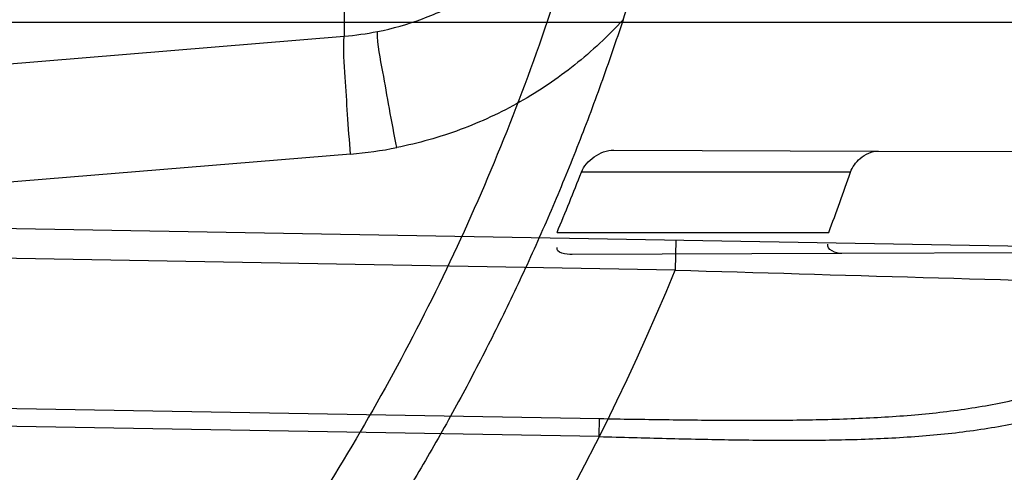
# Model space of a CAD drawing. Header units: millimetres. Extents: x 0 to 297, y 0 to 210.
# Tile 91 of 256: x 147.4958 to 147.5778, y 92.7791 to 92.8168. Entities that reach past the tile are written whole.
import ezdxf

# ---------------------------------------------------------------- set-up
doc = ezdxf.new("R2010")
doc.units = ezdxf.units.MM
doc.header["$LTSCALE"] = 16.335
doc.layers.get('0').update_dxf_attribs({"linetype": 'CONTINUOUS'})
for name, color, linetype in [('01_GLOBAL', 7, 'CONTINUOUS'), ('INTFCLR_1', 7, 'CONTINUOUS'), ('INTFCLR_144815', 7, 'CONTINUOUS')]:
    doc.layers.add(name, color=color, linetype=linetype)

msp = doc.modelspace()

# ---------------------------------------------------------------- linework, layer by layer
at = {"color": 7, "linetype": 'Continuous'}
msp.add_circle((148.0808034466, 92.1164639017), 1.9, dxfattribs=at)
at = {"color": 9, "linetype": 'Continuous'}
msp.add_arc((148.0808034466, 92.1164639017), 1.8756493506, 92.9674534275, 177.0325465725, dxfattribs=at)
at = {"layer": '01_GLOBAL', "color": 7, "linetype": 'Continuous'}
msp.add_circle((148.0808034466, 92.1164639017), 1.925, dxfattribs=at)
at = {"layer": 'INTFCLR_1', "color": 9, "linetype": 'Continuous'}
for p, q in [((147.5228425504, 92.83120839), (147.5228425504, 92.8154310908)), ((147.3506636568, 92.81660369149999), (147.6154042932, 92.81660369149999)), ((147.4667964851, 92.8107971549), (147.5228425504, 92.8154310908)), ((147.5452920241, 92.8059417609), (147.5673150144, 92.80586488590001)), ((147.5233651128, 92.80562048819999), (147.3556636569, 92.7917547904)), ((147.5649924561, 92.80410369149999), (147.5425809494, 92.80410369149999)), ((147.3731200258, 92.80156081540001), (147.5902832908, 92.7977702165)), ((147.5504046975, 92.7959659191), (147.3730763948, 92.79906119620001)), ((147.5405559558, 92.7991036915), (147.5631870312, 92.7991036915)), ((147.5504483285, 92.7984655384), (147.5504046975, 92.7959659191)), ((147.5642691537, 92.797331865), (147.5418237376, 92.79725351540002)), ((147.3556636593, 92.7868975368), (147.5440960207, 92.783605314)), ((147.5440698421, 92.7821069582), (147.3556636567, 92.7853990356)), ((147.5440698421, 92.7821069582), (147.5440960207, 92.783605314))]:
    msp.add_line(p, q, dxfattribs=at)
at = {"layer": 'INTFCLR_1', "color": 6, "linetype": 'Continuous'}
for p, q in [((147.5673150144, 92.80586488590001), (147.6062380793, 92.8057290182)), ((147.6037535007, 92.7974696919), (147.5642691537, 92.797331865))]:
    msp.add_line(p, q, dxfattribs=at)
for centre, radius, start, end in [((147.3556636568, 92.8766036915), 0.3017258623, 270, 90.00000002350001), ((147.3556636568, 92.8766036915), 0.2867456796, 270, 90.00000002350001), ((147.3636077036, 92.8766005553), 0.191993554, 341.8516144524, 356.8675753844), ((147.3557383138, 92.8768646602), 0.2005101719, 337.1813534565, 338.7228774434), ((147.3557153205, 92.8768445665), 0.2215584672, 339.4587291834, 340.8334907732)]:
    msp.add_arc(centre, radius, start, end, dxfattribs=at)
at = {"layer": 'INTFCLR_1', "color": 9, "linetype": 'Continuous'}
for centre, radius, start, end in [((147.5208724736, 92.839652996), 0.0243018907, 274.649888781, 281.199427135), ((147.5205258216, 92.83994415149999), 0.03444089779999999, 274.7288035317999, 281.1993408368), ((147.3556636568, 92.8766036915), 0.2107755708, 270.0000000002, 337.5066823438), ((147.9157044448, 104.7789490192), 11.9885501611, 268.2538865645, 268.4511225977)]:
    msp.add_arc(centre, radius, start, end, dxfattribs=at)
for points, knots in [([(147.6239207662, 92.7833025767), (147.6245143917, 92.7849178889), (147.625677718, 92.78817961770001), (147.6278942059, 92.7947943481), (147.6314905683, 92.8066675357), (147.6348253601, 92.820603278), (147.6370274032, 92.8330582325), (147.637953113, 92.83941797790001), (147.6384308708, 92.8430963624), (147.6395335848, 92.8523310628), (147.6406793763, 92.8681102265), (147.6404956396, 92.88672685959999), (147.639629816, 92.89879125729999), (147.6390851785, 92.90436193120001), (147.6386841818, 92.9080669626), (147.6374452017, 92.918066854), (147.6346320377, 92.9340794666), (147.6305782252, 92.9497128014), (147.6276786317, 92.9589915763), (147.6265880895, 92.96231049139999), (147.6249290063, 92.96719941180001), (147.621186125, 92.9774204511), (147.6147225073, 92.99242174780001), (147.6073615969, 93.00659423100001), (147.6022300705, 93.01531748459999), (147.59983173, 93.0192005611), (147.598238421, 93.02173172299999), (147.5939293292, 93.0283886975), (147.5867086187, 93.03860548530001), (147.5766787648, 93.0510431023), (147.5681834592, 93.0603660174), (147.5622490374, 93.0663251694), (147.5589678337, 93.0694802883), (147.5544151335, 93.07373538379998), (147.5480427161, 93.0793069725), (147.541144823, 93.084712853), (147.5367712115, 93.0878231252), (147.5346401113, 93.08925308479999), (147.533241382, 93.0901520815), (147.5319885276, 93.09091746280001), (147.5308874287, 93.09154948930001), (147.5299491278, 93.09203983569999), (147.5291251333, 93.09242738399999), (147.5284918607, 93.0926304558), (147.5279419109, 93.0927747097), (147.5276450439, 93.0924128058), (147.5279068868, 93.09190500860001), (147.528285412, 93.09126392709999), (147.528982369, 93.0903782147), (147.5299093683, 93.0892868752), (147.53099579, 93.0880857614), (147.5321866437, 93.08680384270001), (147.5339471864, 93.0849402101), (147.5364529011, 93.0823207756), (147.5411298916, 93.0774130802), (147.546237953, 93.07190717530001), (147.5508912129, 93.0666447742), (147.5537675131, 93.0632984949), (147.5583927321, 93.0578052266), (147.5654736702, 93.0489031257), (147.5747566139, 93.03595157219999), (147.581475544, 93.0253784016), (147.5858745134, 93.0178524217), (147.5888592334, 93.01255911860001), (147.5940084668, 93.0028972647), (147.6008853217, 92.9883069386), (147.605629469, 92.9761424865), (147.6078360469, 92.9698354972)], [0, 0, 0, 0, 0.0103792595, 0.0208842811, 0.0420721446, 0.0851858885, 0.1071984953, 0.1183380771, 0.123943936, 0.1295693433, 0.1744299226, 0.2192388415, 0.2417237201, 0.2473597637, 0.2529962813, 0.2641993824, 0.3081295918, 0.3509327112, 0.3614952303, 0.3667582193, 0.3720021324, 0.3926323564, 0.4323913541, 0.4704239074, 0.4888657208, 0.4934194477, 0.497950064, 0.5069039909, 0.5412450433, 0.5733438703, 0.6032118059, 0.6172673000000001, 0.6240601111, 0.6306649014, 0.6548506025, 0.6750843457, 0.6834913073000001, 0.6872123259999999, 0.6905622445, 0.6935176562, 0.6960693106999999, 0.6982084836, 0.6999280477, 0.7014829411, 0.7024060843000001, 0.7029587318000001, 0.7038763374, 0.7054334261, 0.7076628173, 0.7105600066, 0.714112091, 0.7174145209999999, 0.7211168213, 0.7295725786, 0.7392778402, 0.7620040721, 0.7748640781, 0.7816422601, 0.7886165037, 0.8181744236, 0.8502177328, 0.884679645, 0.8936796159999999, 0.902792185, 0.9213283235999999, 0.9597006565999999, 1, 1, 1, 1]), ([(147.5311764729, 93.0916036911), (147.5318287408, 93.0916035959), (147.5336257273, 93.09064726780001), (147.5357695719, 93.0894825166), (147.5378575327, 93.08815416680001), (147.540022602, 93.08673125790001), (147.5444669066, 93.0836295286), (147.5514777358, 93.0782474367), (147.5579605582, 93.07269628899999), (147.5625922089, 93.06845780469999), (147.5659282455, 93.06531718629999), (147.5719597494, 93.05938825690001), (147.580595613, 93.0501132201), (147.5907946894, 93.0377377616), (147.5981414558, 93.0275676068), (147.6025258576, 93.02094069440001), (147.60414614, 93.0184223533), (147.6065841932, 93.01456039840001), (147.6117989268, 93.0058880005), (147.6192817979, 92.99179533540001), (147.6258568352, 92.9768697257), (147.6296645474, 92.9666988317), (147.6313517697, 92.961835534), (147.6324604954, 92.9585349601), (147.6354073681, 92.94931094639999), (147.6395285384, 92.9337676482), (147.6423901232, 92.91783829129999), (147.6436501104, 92.9078915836), (147.6440578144, 92.90420708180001), (147.6446115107, 92.8986677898), (147.6454917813, 92.88667134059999), (147.6456786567, 92.8681563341), (147.6445135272, 92.85246501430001), (147.6433925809, 92.8432832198), (147.6429068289, 92.8396251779), (147.6419655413, 92.8333000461), (147.6397259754, 92.82091051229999), (147.6363346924, 92.80705067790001), (147.6326792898, 92.79524665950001), (147.6304259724, 92.7886688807), (147.6292433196, 92.78542534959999), (147.6286398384, 92.7838190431)], [0, 0, 0, 0, 0.0056084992, 0.016622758, 0.0214510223, 0.0268121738, 0.0389184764, 0.0680276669, 0.1027789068, 0.1122614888, 0.1220107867, 0.1421735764, 0.1849752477, 0.2309092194, 0.2799812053, 0.2927645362, 0.2992310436, 0.3057293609, 0.3320345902, 0.3862266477, 0.4428037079, 0.4721337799, 0.479586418, 0.4870651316, 0.5020714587, 0.5628449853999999, 0.6251697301, 0.6410581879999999, 0.6490513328, 0.6570434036, 0.6889243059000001, 0.7524504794, 0.8160576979, 0.8240355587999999, 0.8319861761, 0.8477866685, 0.8790166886, 0.9402183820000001, 0.9703167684, 0.9852456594, 1, 1, 1, 1]), ([(147.6078360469, 92.9698354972), (147.6101299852, 92.9632788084), (147.6142956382, 92.9498053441), (147.6182613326, 92.93248715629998), (147.6202192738, 92.9209208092), (147.6210065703, 92.9154643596), (147.6214994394, 92.91179284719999), (147.6227052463, 92.90167889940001), (147.623864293, 92.88500070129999), (147.6237011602, 92.86826331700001), (147.6230932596, 92.8580308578), (147.6228153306, 92.8542968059), (147.6223459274, 92.84873943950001), (147.6210514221, 92.8369058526), (147.6180380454, 92.81906424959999), (147.6143540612, 92.80424827), (147.6118533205, 92.7957452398), (147.6108389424, 92.79241084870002), (147.6090123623, 92.7866911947), (147.6051536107, 92.7756507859), (147.5989882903, 92.76060143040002), (147.5926455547, 92.7476790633), (147.588554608, 92.74013645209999), (147.5870705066, 92.7374761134), (147.5848652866, 92.73359496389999), (147.5801153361, 92.725595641), (147.5725777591, 92.71408438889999), (147.5633378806, 92.7015190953), (147.5566749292, 92.69332205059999), (147.5528339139, 92.6888229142), (147.551385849, 92.6871436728), (147.5489422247, 92.68435085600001), (147.5444265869, 92.6793230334), (147.5395205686, 92.6740995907), (147.5350750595, 92.669442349), (147.5324472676, 92.6667048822), (147.5302613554, 92.6642911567), (147.5288390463, 92.6627654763), (147.5269884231, 92.6599424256), (147.5301672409, 92.66119888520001), (147.5319512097, 92.6622736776), (147.5341146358, 92.6635994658), (147.5360112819, 92.6648736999), (147.5382932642, 92.66645580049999), (147.5413846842, 92.6687204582), (147.5453415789, 92.671795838), (147.5512543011, 92.676661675), (147.5565470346, 92.68140832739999), (147.5611780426, 92.68584954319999), (147.5644972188, 92.6891252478), (147.5704790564, 92.69529289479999), (147.5790048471, 92.7049106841), (147.5890158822, 92.7176983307), (147.5961841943, 92.72817403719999), (147.6004450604, 92.7349871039), (147.6020181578, 92.7375755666), (147.6043852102, 92.74154715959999), (147.6094401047, 92.750464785), (147.6166547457, 92.7649396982), (147.621618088, 92.77703676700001), (147.6239207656, 92.78330257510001)], [0, 0, 0, 0, 0.0419449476, 0.0850695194, 0.1071739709, 0.1127634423, 0.1183584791, 0.1295423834, 0.1742656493, 0.2191961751, 0.2304978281, 0.2361598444, 0.2418057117, 0.2641744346, 0.3080240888, 0.3509528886, 0.3562644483, 0.3615432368, 0.3719979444, 0.3925183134, 0.4321501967, 0.4701192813, 0.4793724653, 0.4839620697, 0.48851378, 0.5063269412, 0.5401307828, 0.5715496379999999, 0.6004673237, 0.6038923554, 0.6072711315, 0.6138564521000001, 0.6263016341, 0.6480618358, 0.6572019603, 0.6650284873, 0.6713159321, 0.6759369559, 0.6799952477, 0.6841765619, 0.6887949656, 0.6950107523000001, 0.6986911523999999, 0.7027318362, 0.7117342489, 0.7218512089, 0.7329803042, 0.7579718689, 0.7647510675, 0.7717251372, 0.7861300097, 0.8166264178, 0.8492835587, 0.8841348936, 0.8932111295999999, 0.8978052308, 0.9024247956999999, 0.92112918, 0.9596906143, 1, 1, 1, 1]), ([(147.5311764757, 92.6616036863), (147.5310781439, 92.6616036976), (147.5308373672, 92.6616511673), (147.5308497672, 92.6620839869), (147.5311074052, 92.66252928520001), (147.5315528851, 92.66319115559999), (147.5322318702, 92.6640149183), (147.5335407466, 92.6654986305), (147.5355593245, 92.6676144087), (147.5383533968, 92.67047263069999), (147.5428736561, 92.67507601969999), (147.5478811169, 92.68027873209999), (147.5524841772, 92.6852758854), (147.5549756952, 92.68805332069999), (147.5564519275, 92.6897231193), (147.5603658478, 92.69419510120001), (147.5671547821, 92.70234315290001), (147.5765732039, 92.71484082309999), (147.5842592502, 92.7262958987), (147.5891039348, 92.7342592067), (147.5913524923, 92.7381219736), (147.5928653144, 92.74076896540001), (147.5970335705, 92.74827048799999), (147.6034974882, 92.7611245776), (147.6097854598, 92.7761068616), (147.6137211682, 92.7870999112), (147.6155837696, 92.7927940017), (147.6166180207, 92.7961131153), (147.6191666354, 92.8045735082), (147.6229221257, 92.8193173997), (147.6259956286, 92.83708214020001), (147.6273158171, 92.8488648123), (147.6277944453, 92.8543974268), (147.6280778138, 92.8581145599), (147.6286975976, 92.86830028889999), (147.6288639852, 92.8849640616), (147.6276820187, 92.90156740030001), (147.6264527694, 92.9116340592), (147.6259502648, 92.9152888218), (147.6251474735, 92.9207210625), (147.6231505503, 92.93223826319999), (147.6191057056, 92.949481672), (147.6148598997, 92.9628870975), (147.6125223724, 92.96940981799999)], [0, 0, 0, 0, 0.0008731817, 0.001718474, 0.0032338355, 0.0055641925, 0.0087322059, 0.0127298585, 0.0231213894, 0.0346993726, 0.0482226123, 0.08041255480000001, 0.0988155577, 0.1085507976, 0.1135449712, 0.1186069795, 0.1613231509, 0.207686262, 0.2575123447, 0.2837454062, 0.2904461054, 0.2972015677, 0.3108182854, 0.366650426, 0.4248609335, 0.4549769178, 0.4703146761, 0.4780576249, 0.4858477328, 0.5487775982, 0.6130123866, 0.6457680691, 0.6540347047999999, 0.6623246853, 0.6788711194, 0.7446474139, 0.8101273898, 0.8265053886, 0.8346996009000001, 0.8428861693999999, 0.8752668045, 0.9384714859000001, 1, 1, 1, 1]), ([(147.5255924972, 92.81581388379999), (147.5268736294, 92.8160676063), (147.5294017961, 92.8167842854), (147.5329733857, 92.8184550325), (147.536242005, 92.8206805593), (147.5381627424, 92.8224957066), (147.539046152, 92.823473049)], [0, 0, 0, 0, 0.2490434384, 0.4985367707, 0.7487806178, 1, 1, 1, 1]), ([(147.5460501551, 92.81679859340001), (147.5448120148, 92.8154425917), (147.5421205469, 92.8129233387), (147.5375447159, 92.80983519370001), (147.5325455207, 92.8075131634), (147.5290081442, 92.8065142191), (147.5272150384, 92.8061590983)], [0, 0, 0, 0, 0.2506465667, 0.5007612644, 0.7504856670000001, 1, 1, 1, 1]), ([(147.5272150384, 92.8061590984), (147.527001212, 92.8072400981), (147.5265868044, 92.8093347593), (147.526064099, 92.81254915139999), (147.5255924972, 92.8146827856), (147.5255924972, 92.81581388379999)], [0, 0, 0, 0, 0.3375785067, 0.6534903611, 1, 1, 1, 1]), ([(147.5233651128, 92.80562048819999), (147.5232742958, 92.8067202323), (147.5230984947, 92.8088527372), (147.5229408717, 92.8121170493), (147.5227143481, 92.8143002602), (147.5228425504, 92.8154310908)], [0, 0, 0, 0, 0.3368677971, 0.65257361, 1, 1, 1, 1]), ([(147.5440698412, 92.7821069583), (147.5450052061, 92.7820796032), (147.5468712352, 92.7820270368), (147.5505729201, 92.78193175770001), (147.5551408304, 92.78183506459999), (147.5596668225, 92.7817933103), (147.5632359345, 92.7818208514), (147.5667073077, 92.7818995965), (147.5709174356, 92.7821132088), (147.5750233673, 92.7825584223), (147.5781779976, 92.78310034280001), (147.5811791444, 92.7837658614), (147.5847632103, 92.7848741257), (147.5881232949, 92.7864422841), (147.590611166, 92.7879780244), (147.5929841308, 92.7897151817), (147.5951645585, 92.7917521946), (147.5971370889, 92.79404648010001), (147.5990320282, 92.7965825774), (147.6011681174, 92.80009690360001), (147.6029717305, 92.8038956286), (147.6042619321, 92.8071188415), (147.6054618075, 92.81048993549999), (147.6062288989, 92.8130780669), (147.606685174, 92.8148271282)], [0, 0, 0, 0, 0.0352844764, 0.0703893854, 0.1396239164, 0.207562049, 0.241046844, 0.2742025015, 0.338485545, 0.3999488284, 0.4297887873, 0.4591358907, 0.5158255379, 0.570881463, 0.5984070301, 0.6259627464, 0.6816732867, 0.7104019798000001, 0.739984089, 0.8009583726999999, 0.8651010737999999, 0.8983203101, 0.9318417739, 1, 1, 1, 1]), ([(147.5440960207, 92.783605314), (147.5450085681, 92.7835893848), (147.5468289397, 92.7835592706), (147.550439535, 92.7835072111), (147.5548943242, 92.783461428), (147.5593074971, 92.7834655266), (147.5627871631, 92.78352520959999), (147.5661719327, 92.7836320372), (147.5702774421, 92.7838726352), (147.5742812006, 92.78433079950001), (147.5773584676, 92.78487201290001), (147.5802872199, 92.78552824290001), (147.5837849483, 92.7866093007), (147.5870688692, 92.78812380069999), (147.5895039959, 92.7896015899), (147.5918252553, 92.7912670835), (147.5939626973, 92.79321708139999), (147.5959009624, 92.7954124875), (147.5977615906, 92.79783276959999), (147.5998633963, 92.8011842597), (147.601644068, 92.8048097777), (147.6029197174, 92.8078839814), (147.6041063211, 92.81109537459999), (147.6048675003, 92.8135623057), (147.6053207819, 92.8152297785)], [0, 0, 0, 0, 0.0354711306, 0.0707575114, 0.14033856, 0.2086125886, 0.242264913, 0.2755899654, 0.3402220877, 0.4020491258, 0.4320758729, 0.46161465, 0.5186626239, 0.5740151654, 0.6016454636, 0.6292656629, 0.6849556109, 0.713590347, 0.743019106, 0.8035158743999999, 0.8669685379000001, 0.8997725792, 0.9328427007, 1, 1, 1, 1]), ([(147.6286398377, 92.7838190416), (147.6262971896, 92.77758353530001), (147.6212466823, 92.7655438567), (147.6139124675, 92.75115066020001), (147.6087756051, 92.74228519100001), (147.6063693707, 92.7383353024), (147.6047696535, 92.73576002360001), (147.6004343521, 92.7289779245), (147.593140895, 92.7185503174), (147.5829609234, 92.7058269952), (147.5742940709, 92.6962590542), (147.5682143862, 92.69012306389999), (147.5648397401, 92.68686264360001), (147.5601283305, 92.68243898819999), (147.554745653, 92.6777121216), (147.5487350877, 92.6728666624), (147.544713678, 92.66980354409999), (147.541566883, 92.667543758), (147.5392555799, 92.66597146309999), (147.5366540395, 92.6642566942), (147.5340672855, 92.6627785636), (147.5317988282, 92.66160361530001), (147.5311764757, 92.6616036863)], [0, 0, 0, 0, 0.1254392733, 0.2455954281, 0.3039386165, 0.3183545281, 0.3326935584, 0.3610298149, 0.4699340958, 0.5721292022, 0.6676979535, 0.7128867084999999, 0.7347758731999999, 0.7560605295, 0.8345894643, 0.86959304, 0.9014329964, 0.9297831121, 0.9425142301, 0.954114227, 0.9882800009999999, 1, 1, 1, 1])]:
    msp.add_open_spline(points, degree=3, knots=knots, dxfattribs=at)
at = {"layer": 'INTFCLR_1', "color": 6, "linetype": 'Continuous'}
for points, knots in [([(147.5524190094, 93.0916036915), (147.5518087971, 93.0916036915), (147.5529114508, 93.08950324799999), (147.5538583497, 93.08834455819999), (147.5554058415, 93.0863113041), (147.5573153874, 93.0840115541), (147.5597564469, 93.0810765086), (147.5626098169, 93.0776680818), (147.5656703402, 93.073960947), (147.5686923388, 93.0702356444), (147.571505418, 93.0666872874), (147.5740879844, 93.06335701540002), (147.5764364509, 93.0602594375), (147.5785589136, 93.05739951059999), (147.5804701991, 93.0547707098), (147.5821890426, 93.05236174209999), (147.5837330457, 93.05015870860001), (147.5851142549, 93.0481557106), (147.5863481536, 93.04633959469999), (147.5874498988, 93.04469533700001), (147.5884368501, 93.0432038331), (147.5893145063, 93.04186262), (147.590301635, 93.0403384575), (147.5913416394, 93.03871140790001), (147.5924164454, 93.0370044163), (147.5934051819, 93.03541431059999), (147.5944675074, 93.0336832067), (147.5954727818, 93.0320194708), (147.5963989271, 93.0304656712), (147.5972040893, 93.0291000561), (147.5980924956, 93.0275744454), (147.5990691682, 93.0258742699), (147.6001439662, 93.02397450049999), (147.6013258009, 93.02184928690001), (147.6026254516, 93.0194658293), (147.6040567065, 93.016782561), (147.6056293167, 93.01375936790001), (147.6073520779, 93.0103498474), (147.6092357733, 93.0064972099), (147.6112959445, 93.00212210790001), (147.6135459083, 92.9971289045), (147.6159975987, 92.99139551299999), (147.6186600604, 92.9847751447), (147.621540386, 92.9770580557), (147.6245995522, 92.96806700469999), (147.6276353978, 92.9580497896), (147.6304347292, 92.9474285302), (147.6328479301, 92.9366846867), (147.6348548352, 92.9259114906), (147.6364550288, 92.91515159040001), (147.6376568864, 92.9044033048), (147.6384643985, 92.8936919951), (147.6388848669, 92.883007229), (147.638923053, 92.8723658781), (147.6385832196, 92.8617581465), (147.6378679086, 92.85118540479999), (147.6367790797, 92.8406561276), (147.6353146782, 92.8301491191), (147.6334744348, 92.81967840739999), (147.6312492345, 92.80922126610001), (147.6286373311, 92.7987909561), (147.6256726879, 92.7885321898), (147.6225298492, 92.77894344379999), (147.6194333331, 92.7704309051), (147.6165578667, 92.7631606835), (147.613914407, 92.756913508), (147.6114912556, 92.751504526), (147.6092772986, 92.74679278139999), (147.6072566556, 92.7426627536), (147.6054148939, 92.7390284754), (147.6037381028, 92.7358200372), (147.6022167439, 92.7329849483), (147.6008394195, 92.7304773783), (147.5995919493, 92.72825221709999), (147.5984619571, 92.7262722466), (147.5974378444, 92.724505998), (147.5965123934, 92.7229325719), (147.5956788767, 92.7215330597), (147.5947260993, 92.71995062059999), (147.5936842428, 92.71824390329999), (147.5924549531, 92.71626272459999), (147.5913949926, 92.7145809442), (147.5904087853, 92.71303704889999), (147.5895314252, 92.7116777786), (147.5885421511, 92.7101629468), (147.5874297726, 92.7084808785), (147.5861816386, 92.706620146), (147.5847816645, 92.7045655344), (147.5832139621, 92.7023025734), (147.5814607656, 92.69981828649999), (147.5795082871, 92.69710583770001), (147.5773377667, 92.6941536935), (147.5749300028, 92.69095159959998), (147.5722786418, 92.6875081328), (147.5693828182, 92.6838337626), (147.5662651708, 92.67997262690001), (147.5630841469, 92.6761093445), (147.5601062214, 92.67254834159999), (147.5575479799, 92.66947614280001), (147.5555504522, 92.6670757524), (147.5539276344, 92.6649548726), (147.5529496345, 92.6637602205), (147.5517963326, 92.66160369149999), (147.5524190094, 92.66160369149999)], [0, 0, 0, 0, 0.0038604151, 0.0075016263, 0.0124785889, 0.0188917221, 0.0268498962, 0.0364677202, 0.04706947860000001, 0.0572444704, 0.0668187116, 0.0757144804, 0.08390538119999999, 0.0914099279, 0.098245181, 0.1044667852, 0.1101313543, 0.1152642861, 0.1198589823, 0.1240215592, 0.1277856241, 0.1311734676, 0.1341617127, 0.1392736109, 0.1433897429, 0.1469230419, 0.1511192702, 0.1562389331, 0.1592204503, 0.1625628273, 0.1662680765, 0.1703891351, 0.1749670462, 0.1800766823, 0.185772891, 0.1921413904, 0.1993155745, 0.2073310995, 0.2163076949, 0.2264451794, 0.2379233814, 0.250953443, 0.2658909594, 0.2830621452, 0.3030578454, 0.3259639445, 0.3492662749, 0.372530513, 0.3956109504, 0.4185782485, 0.4413347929, 0.4640172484, 0.48651927, 0.5089682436, 0.5313242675, 0.553647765, 0.5759939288, 0.5982772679, 0.6207473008, 0.6432362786, 0.6658996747, 0.6887559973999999, 0.7107777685, 0.7297237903, 0.7460531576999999, 0.7602331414, 0.7726347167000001, 0.7835467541, 0.7931663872, 0.8017211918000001, 0.8093215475, 0.8160683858, 0.8220758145, 0.8274205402, 0.8322066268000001, 0.8364980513, 0.8403368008, 0.8437547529, 0.8468031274, 0.8520223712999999, 0.8564046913, 0.8615533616, 0.8645986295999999, 0.8679945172, 0.8717882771, 0.8760445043, 0.8807522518, 0.8859628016, 0.8917731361, 0.8981681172, 0.9051985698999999, 0.9129160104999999, 0.9213486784, 0.9305434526, 0.9404096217, 0.9509435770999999, 0.9619432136, 0.9720502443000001, 0.9803711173, 0.9870628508, 0.9922716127, 0.99606073, 1, 1, 1, 1]), ([(147.5524190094, 92.66160369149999), (147.5531143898, 92.66160369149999), (147.5543203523, 92.6624163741), (147.5561744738, 92.6635325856), (147.5583002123, 92.66507723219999), (147.560928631, 92.6670898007), (147.5640582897, 92.6696593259), (147.5675074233, 92.6726544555), (147.5710070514, 92.6758564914), (147.574310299, 92.6790215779), (147.5773371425, 92.6820373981), (147.5800923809, 92.6848835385), (147.5825889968, 92.6875456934), (147.5848455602, 92.6900206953), (147.5868773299, 92.69230773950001), (147.5887011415, 92.69440843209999), (147.5903405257, 92.6963368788), (147.5918089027, 92.69809721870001), (147.59312239, 92.69969855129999), (147.5942950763, 92.7011505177), (147.5953447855, 92.7024683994), (147.5962981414, 92.7036803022), (147.5972372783, 92.7048876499), (147.5982377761, 92.70618954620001), (147.5992999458, 92.7075906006), (147.6003509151, 92.70899661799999), (147.6013832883, 92.71039607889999), (147.6024574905, 92.7118722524), (147.6036466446, 92.7135309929), (147.6049757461, 92.71541616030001), (147.6064609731, 92.7175638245), (147.6081179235, 92.7200131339), (147.6099603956, 92.72280467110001), (147.6120026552, 92.725988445), (147.6142665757, 92.7296344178), (147.6167734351, 92.73382309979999), (147.6195429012, 92.73865281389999), (147.6225956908, 92.7442536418), (147.6259494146, 92.7507780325), (147.6296263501, 92.7584542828), (147.6335547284, 92.7673916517), (147.6374822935, 92.777309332), (147.6411546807, 92.7877658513), (147.6444163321, 92.7983650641), (147.6472390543, 92.8090034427), (147.6496322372, 92.81966957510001), (147.6515947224, 92.830307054), (147.6531423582, 92.84094476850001), (147.6542785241, 92.8515373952), (147.6550140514, 92.86210180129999), (147.655355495, 92.8726275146), (147.6553083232, 92.8831163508), (147.6548760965, 92.8935745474), (147.6540611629, 92.9039954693), (147.6528633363, 92.9143835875), (147.6512816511, 92.9247373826), (147.649316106, 92.935041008), (147.6469588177, 92.94531754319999), (147.6442058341, 92.9555541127), (147.6410435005, 92.9657625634), (147.6374805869, 92.97589100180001), (147.6336594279, 92.98555735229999), (147.6298256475, 92.9943126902), (147.6262354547, 93.0018480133), (147.6229615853, 93.0082575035), (147.6199846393, 93.0137592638), (147.617284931, 93.01850609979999), (147.6148405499, 93.0226260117), (147.6126315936, 93.0262165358), (147.6106351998, 93.029359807), (147.6088346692, 93.032115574), (147.6072125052, 93.0345383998), (147.6057564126, 93.0366668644), (147.6044486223, 93.0385420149), (147.6032796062, 93.0401903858), (147.6022307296, 93.04164776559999), (147.6012884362, 93.0429399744), (147.6003875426, 93.0441606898), (147.599451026, 93.0454152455), (147.5984191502, 93.0467800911), (147.5973563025, 93.048166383), (147.5962900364, 93.04953808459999), (147.5952102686, 93.0509094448), (147.5940251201, 93.0523937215), (147.5927013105, 93.0540257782), (147.5912185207, 93.05582248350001), (147.5895625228, 93.05779146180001), (147.5877136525, 93.05994306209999), (147.5856554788, 93.0622827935), (147.583366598, 93.0648176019), (147.5808303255, 93.0675463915), (147.5780323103, 93.07046241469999), (147.5749547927, 93.0735545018), (147.5715984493, 93.0767954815), (147.5680191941, 93.0800963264), (147.5644644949, 93.08320501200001), (147.5612102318, 93.085894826), (147.5584715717, 93.08800309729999), (147.5562664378, 93.089614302), (147.5543599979, 93.09076625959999), (147.5531273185, 93.0916036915), (147.5524190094, 93.0916036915)], [0, 0, 0, 0, 0.0042187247, 0.0081401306, 0.0133978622, 0.0200459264, 0.0282638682, 0.0379443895, 0.0477615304, 0.05703690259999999, 0.0656973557, 0.0736821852, 0.0810680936, 0.0878383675, 0.0940009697, 0.0996271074, 0.1047154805, 0.1093563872, 0.1135342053, 0.1172803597, 0.1206792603, 0.1237557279, 0.1266349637, 0.1299589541, 0.1337168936, 0.1373013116, 0.1406085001, 0.1442672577, 0.148377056, 0.1529904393, 0.1582606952, 0.164218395, 0.1709303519, 0.1785521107, 0.1871652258, 0.1969659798, 0.2081658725, 0.2209392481, 0.2356613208, 0.2526660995, 0.2725685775, 0.2948769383, 0.3173640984, 0.3397873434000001, 0.3621386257, 0.3841211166, 0.4060891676, 0.4277469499, 0.4493218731, 0.470705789, 0.4919793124, 0.5131981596, 0.5343255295, 0.5554668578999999, 0.5765984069, 0.5977513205, 0.6189954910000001, 0.6402209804, 0.6617015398, 0.6832900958, 0.7050415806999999, 0.7268239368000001, 0.7463339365, 0.7630160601, 0.7774553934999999, 0.7899931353, 0.8009638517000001, 0.8105830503, 0.8190545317, 0.8265380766, 0.8331730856, 0.8390248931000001, 0.8442268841, 0.8488182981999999, 0.8528943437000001, 0.8564866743, 0.8597116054, 0.8625968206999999, 0.8656908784, 0.8692094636, 0.8729771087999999, 0.8762884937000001, 0.879749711, 0.8835661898, 0.8878115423, 0.8924986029, 0.8976989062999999, 0.9034198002, 0.9097088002, 0.9166034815, 0.9241390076, 0.9323094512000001, 0.9411199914, 0.9506041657, 0.9606137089, 0.9706541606, 0.9792553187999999, 0.9862062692, 0.9916647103, 0.9957028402, 1, 1, 1, 1]), ([(147.3556636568, 93.0628981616), (147.3593784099, 93.0630505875), (147.3668190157, 93.0631325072), (147.3779643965, 93.06258836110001), (147.3890774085, 93.06137488), (147.4001528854, 93.05948748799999), (147.4111257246, 93.0569261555), (147.4217583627, 93.05375460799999), (147.4321569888, 93.04997292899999), (147.4423175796, 93.0455845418), (147.4523615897, 93.0405071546), (147.4620791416, 93.0348335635), (147.4714308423, 93.0285879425), (147.4803857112, 93.0217931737), (147.4889108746, 93.0144745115), (147.4969786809, 93.006656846), (147.5045579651, 92.9983717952), (147.5116230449, 92.9896477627), (147.5181444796, 92.9805235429), (147.5241035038, 92.9710286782), (147.5294813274, 92.96119369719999), (147.5342574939, 92.95105629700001), (147.5384131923, 92.9406595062), (147.5419364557, 92.9300373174), (147.5448170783, 92.9192224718), (147.5470449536, 92.90825211), (147.5486113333, 92.8971679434), (147.5495102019, 92.8860147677), (147.5497390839, 92.8748392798), (147.5492991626, 92.8636809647), (147.548193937, 92.85257658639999), (147.5464275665, 92.8415592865), (147.5440063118, 92.8306672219), (147.54093851, 92.81993868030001), (147.5372359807, 92.8094150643), (147.5329137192, 92.79913768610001), (147.5279896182, 92.7891448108), (147.5224805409, 92.77946730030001), (147.5164087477, 92.770142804), (147.5097968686, 92.7612036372), (147.5026699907, 92.75268027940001), (147.4950470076, 92.7445947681), (147.4869609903, 92.73698271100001), (147.4784363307, 92.72986534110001), (147.4695078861, 92.7232709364), (147.4602055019, 92.7172218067), (147.4505665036, 92.71174038), (147.4406349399, 92.7068491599), (147.4306493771, 92.702648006), (147.4209252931, 92.6991999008), (147.4118952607, 92.6965311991), (147.4037200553, 92.6945360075), (147.3964382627, 92.6930808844), (147.3895220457, 92.69196609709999), (147.382373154, 92.6910812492), (147.3744248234, 92.6904217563), (147.3654192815, 92.690082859), (147.3590572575, 92.6901699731), (147.3556636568, 92.6903092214)], [0, 0, 0, 0, 0.0185657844, 0.0371317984, 0.05569073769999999, 0.0743563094, 0.09320240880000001, 0.1119235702, 0.129729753, 0.1484268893, 0.1671582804, 0.1858963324, 0.2045840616, 0.2232805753, 0.241995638, 0.2606572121, 0.2793460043, 0.298034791, 0.3166822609, 0.3353170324, 0.3539796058, 0.3726237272, 0.3912431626, 0.4098577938, 0.4284754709, 0.4470981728, 0.4657246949, 0.4843423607, 0.5029403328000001, 0.5215094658, 0.5400731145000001, 0.5586325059, 0.5771954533, 0.5957587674, 0.6143211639, 0.6328711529, 0.651401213, 0.6699184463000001, 0.6884460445, 0.7069331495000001, 0.7254085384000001, 0.7438945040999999, 0.7623917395, 0.7808314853, 0.7993176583, 0.8177869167, 0.8362093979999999, 0.8546575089, 0.8730374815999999, 0.8902753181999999, 0.9061521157, 0.9200376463, 0.9322836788, 0.9432240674, 0.9550134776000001, 0.9682465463, 0.9830392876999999, 1, 1, 1, 1]), ([(147.5460501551, 92.81679859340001), (147.5454631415, 92.8150077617), (147.5442363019, 92.8114431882), (147.5422394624, 92.8061530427), (147.5400877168, 92.80092401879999), (147.5377829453, 92.7957606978), (147.5353271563, 92.7906675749), (147.5327224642, 92.78564903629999), (147.5299711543, 92.780709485), (147.5270755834, 92.7758531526), (147.5240383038, 92.7710843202), (147.520861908, 92.7664070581), (147.5175492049, 92.7618255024), (147.5141030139, 92.7573435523), (147.510526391, 92.7529651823), (147.5068223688, 92.7486941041), (147.5029942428, 92.74453411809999), (147.4990452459, 92.7404887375), (147.4949789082, 92.7365615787), (147.4907986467, 92.7327559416), (147.4865082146, 92.7290752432), (147.4821112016, 92.7255225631), (147.4776115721, 92.72210110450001), (147.4730130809, 92.7188137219), (147.4683198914, 92.7156633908), (147.4635359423, 92.71265275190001), (147.4586655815, 92.7097845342), (147.453712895, 92.70706113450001), (147.4486822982, 92.704484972), (147.4435780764, 92.7020582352), (147.4384047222, 92.69978305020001), (147.4331666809, 92.6976613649), (147.4278684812, 92.69569500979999), (147.4225147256, 92.6938856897), (147.417110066, 92.6922349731), (147.4116591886, 92.6907442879), (147.4061668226, 92.6894149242), (147.4006377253, 92.6882480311), (147.3950766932, 92.6872446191), (147.3894885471, 92.68640555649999), (147.3838781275, 92.6857315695), (147.3782502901, 92.6852232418), (147.3726099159, 92.6848810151), (147.3669618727, 92.6847051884), (147.3613111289, 92.6846959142), (147.3575452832, 92.68480078), (147.3556636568, 92.684880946)], [0, 0, 0, 0, 0.0227356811, 0.0454710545, 0.0682062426, 0.09094098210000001, 0.1136756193, 0.1364096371, 0.1591436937, 0.1818769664, 0.2046103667, 0.2273428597, 0.2500755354, 0.2728072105, 0.2955391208, 0.3182699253, 0.3410011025, 0.3637310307, 0.3864614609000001, 0.4091905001, 0.4319201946, 0.4546483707, 0.4773773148, 0.5001046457, 0.5228327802, 0.5455591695, 0.5682859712, 0.5910108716, 0.6137361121, 0.6364602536, 0.6591836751, 0.681906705, 0.7046293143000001, 0.7273515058, 0.750073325, 0.77279473, 0.7955158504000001, 0.8182366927, 0.8409573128, 0.8636777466, 0.886398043, 0.9091183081, 0.9318386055, 0.9545589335, 0.9772794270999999, 1, 1, 1, 1]), ([(147.5425809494, 92.80410369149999), (147.5427829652, 92.80462251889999), (147.5435853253, 92.80551760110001), (147.5447140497, 92.8059437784), (147.5452920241, 92.8059417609)], [0, 0, 0, 0, 0.4906550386, 1, 1, 1, 1]), ([(147.5649924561, 92.80410369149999), (147.5651455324, 92.8045441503), (147.5657666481, 92.8053930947), (147.5667692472, 92.805866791), (147.5673150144, 92.80586488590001)], [0, 0, 0, 0, 0.4607390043, 1, 1, 1, 1])]:
    msp.add_open_spline(points, degree=3, knots=knots, dxfattribs=at)
for points in [[(147.5418237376, 92.79725351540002), (147.5413659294, 92.7972519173), (147.5404014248, 92.7974119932), (147.5405789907, 92.7978339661)], [(147.5642691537, 92.797331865), (147.5638012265, 92.7973302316), (147.5629463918, 92.7976863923), (147.5631105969, 92.7981245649)]]:
    msp.add_open_spline(points, degree=3, dxfattribs=at)
at = {"layer": 'INTFCLR_144815', "color": 6, "linetype": 'Continuous'}
for radius in [0.3190566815, 0.3040475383]:
    msp.add_circle((147.3556636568, 92.8766036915), radius, dxfattribs=at)
for radius, start, end in [(0.4398395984, 313.9937911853, 154.5150993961), (0.3305190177, 45.0000000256, 314.9999999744), (0.329927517, 44.99999995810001, 315.0000000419), (0.3294494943, 44.99999997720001, 315.0000000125), (0.3241269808, 308.490992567, 51.50900743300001)]:
    msp.add_arc((147.3556636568, 92.8766036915), radius, start, end, dxfattribs=at)
at = {"layer": 'INTFCLR_144815', "color": 9, "linetype": 'Continuous'}
for centre, radius, start, end in [((147.3556636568, 92.8766036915), 0.4080560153, 292.4997540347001, 54.0964566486), ((147.3556636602, 92.8766036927), 0.3681108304, 292.4997540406, 16.610836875)]:
    msp.add_arc(centre, radius, start, end, dxfattribs=at)
at = {"layer": 'INTFCLR_144815', "color": 6, "linetype": 'Continuous'}
for points, knots in [([(147.6430286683, 92.8766036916), (147.6430286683, 92.87365185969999), (147.6429418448, 92.8677449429), (147.6425510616, 92.8588860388), (147.6418988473, 92.850026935), (147.6409832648, 92.8411683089), (147.6398024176, 92.8323115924), (147.6383542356, 92.823459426), (147.63663577, 92.8146158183), (147.6346446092, 92.8057865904), (147.6323800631, 92.7969797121), (147.6298403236, 92.7882070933), (147.6270278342, 92.7794826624), (147.6239451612, 92.7708246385), (147.6206006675, 92.76225608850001), (147.6170056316, 92.7538045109), (147.6131791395, 92.74550420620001), (147.6091475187, 92.7373952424), (147.6049462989, 92.7295251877), (147.6006219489, 92.72194611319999), (147.5962311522, 92.7147136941), (147.5918401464, 92.70788457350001), (147.5875209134, 92.7015108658), (147.5833466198, 92.6956354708), (147.5793849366, 92.6902872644), (147.5756928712, 92.6854776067), (147.5723132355, 92.681202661), (147.569272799, 92.6774445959), (147.5665878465, 92.6741754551), (147.5642575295, 92.6713602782), (147.5622827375, 92.6689721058), (147.5606428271, 92.6669506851), (147.5593543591, 92.6653473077), (147.5583339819, 92.66391942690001), (147.5576676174, 92.6630872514), (147.5570414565, 92.66160369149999), (147.5574681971, 92.66160369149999)], [0, 0, 0, 0, 0.0374136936, 0.0748639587, 0.1123780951, 0.1499879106, 0.1877264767, 0.2256114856, 0.2636616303, 0.3018965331, 0.3403130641, 0.3789003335, 0.4176356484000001, 0.4564792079, 0.4953691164, 0.5342020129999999, 0.5728718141, 0.611197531, 0.6489667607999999, 0.6859303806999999, 0.721782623, 0.7561939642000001, 0.788825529, 0.8193610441, 0.8475376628, 0.8731799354, 0.8962089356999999, 0.9166076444, 0.9344457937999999, 0.9498358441, 0.9629038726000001, 0.9737937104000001, 0.9826269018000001, 0.9895233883, 0.9945911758, 1, 1, 1, 1]), ([(147.5713403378, 92.65410377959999), (147.5710071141, 92.6541098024), (147.5713359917, 92.6553531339), (147.5718077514, 92.6559237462), (147.5723120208, 92.6567115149), (147.5728022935, 92.6573910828), (147.5733789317, 92.65817632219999), (147.5740414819, 92.6590487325), (147.5747918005, 92.66001853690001), (147.5756308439, 92.66108688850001), (147.5765597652, 92.66225816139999), (147.5775795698, 92.6635360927), (147.5786913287, 92.6649251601), (147.5798959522, 92.66642999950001), (147.5811942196, 92.66805558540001), (147.5825865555, 92.6698069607), (147.5840730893, 92.6716893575), (147.5856532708, 92.6737077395), (147.5873256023, 92.6758664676), (147.5890872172, 92.67816872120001), (147.5909338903, 92.6806164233), (147.5928603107, 92.6832104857), (147.5948603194, 92.685951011), (147.5969269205, 92.68883718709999), (147.5990522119, 92.6918670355), (147.6012274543, 92.6950373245), (147.6034432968, 92.69834369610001), (147.605689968, 92.7017807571), (147.6079575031, 92.70534224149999), (147.610235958, 92.7090211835), (147.6125156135, 92.7128101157), (147.6147871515, 92.71670126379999), (147.6170417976, 92.7206867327), (147.619271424, 92.7247586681), (147.621468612, 92.72890938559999), (147.6236266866, 92.73313148), (147.6257397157, 92.7374178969), (147.6278024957, 92.7417619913), (147.6298105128, 92.7461575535), (147.6317598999, 92.7505988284), (147.633647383, 92.7550805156), (147.6354702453, 92.7595978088), (147.6372262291, 92.76414628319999), (147.6389135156, 92.76872195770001), (147.6405306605, 92.7733212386), (147.6420765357, 92.7779408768), (147.6435503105, 92.78257800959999), (147.6449513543, 92.7872299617), (147.6462792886, 92.79189450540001), (147.6475338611, 92.7965695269), (147.6487150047, 92.8012533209), (147.6498227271, 92.8059442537), (147.6508571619, 92.8106410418), (147.6518184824, 92.8153424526), (147.6527069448, 92.8200475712), (147.6535228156, 92.8247555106), (147.6542664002, 92.82946561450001), (147.6549379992, 92.8341772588), (147.6555379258, 92.83889001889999), (147.6560664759, 92.8436035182), (147.6565239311, 92.84831749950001), (147.6569105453, 92.8530317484), (147.6572265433, 92.85774612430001), (147.6574721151, 92.8624605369), (147.6576474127, 92.8671749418), (147.6577525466, 92.87188931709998), (147.6577759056, 92.8750323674), (147.6577759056, 92.87660369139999)], [0, 0, 0, 0, 0.0040984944, 0.008657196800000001, 0.0116427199, 0.0151159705, 0.0190904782, 0.0235807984, 0.0286007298, 0.0341649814, 0.0402875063, 0.046984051, 0.05427110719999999, 0.0621670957, 0.0706888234, 0.0798547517, 0.0896814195, 0.1001853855, 0.1113776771, 0.1232622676, 0.1358345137, 0.1490837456, 0.1629968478, 0.1775559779, 0.1927364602, 0.2085082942, 0.2248364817, 0.2416821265, 0.2590032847, 0.276756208, 0.2948964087, 0.3133796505, 0.3321629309, 0.351205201, 0.3704678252, 0.3899149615, 0.4095138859, 0.4292348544, 0.4490512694, 0.4689395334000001, 0.4888788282, 0.5088510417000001, 0.5288411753, 0.5488351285, 0.5688220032, 0.588792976, 0.6087392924, 0.6286557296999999, 0.648536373, 0.6683785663, 0.6881787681, 0.7079363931, 0.7276497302, 0.747319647, 0.7669461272, 0.7865313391, 0.8060763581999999, 0.8255838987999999, 0.8450563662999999, 0.8644971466, 0.8839093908, 0.9032968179, 0.9226632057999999, 0.9420124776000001, 0.9613488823, 0.9806766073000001, 1, 1, 1, 1])]:
    msp.add_open_spline(points, degree=3, knots=knots, dxfattribs=at)

doc.saveas('drawing.dxf')
